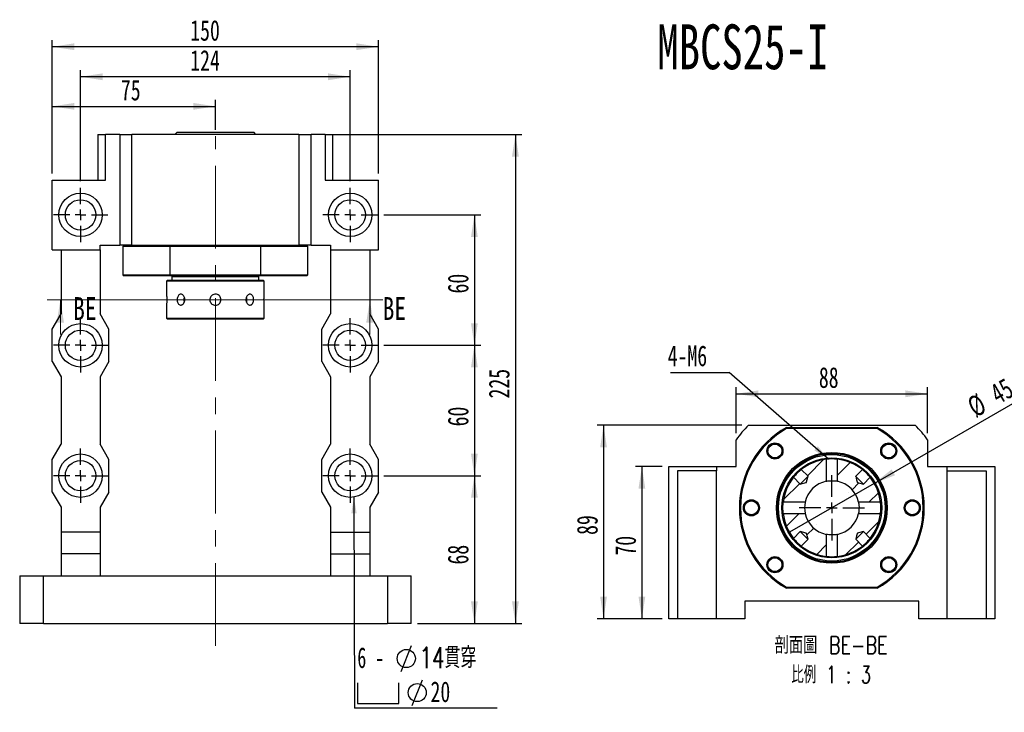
# Paper-space layout 'MBCS25-I' of a CAD drawing. Header units: millimetres. Extents: x 26 to 287, y 8 to 200.
# Tile 2 of 4: x 27 to 178, y 94 to 200. Entities that reach past the tile are written whole.
import ezdxf

# ---------------------------------------------------------------- set-up
doc = ezdxf.new("R2010")
doc.units = ezdxf.units.MM
doc.linetypes.add('CENTERX2', pattern=[20.32, 12.7, -2.54, 2.54, -2.54])
doc.layers.add('圖層0', color=7, linetype='Continuous')
doc.styles.add('SLDTEXTSTYLE0', font='TXT', dxfattribs={"width": 0.7})
doc.styles.add('SLDTEXTSTYLE2', font='TXT', dxfattribs={"width": 0.75})
doc.styles.add('SLDTEXTSTYLE3', font='TXT', dxfattribs={"width": 0.633333})
doc.styles.add('SLDTEXTSTYLE4', font='TXT', dxfattribs={"width": 0.7, "bigfont": 'bigfont'})
doc.styles.add('SLDTEXTSTYLE5', font='TXT', dxfattribs={"width": 0.75, "bigfont": 'bigfont'})
doc.styles.add('SLDTEXTSTYLE6', font='TXT', dxfattribs={"width": 0.65625, "bigfont": 'bigfont'})
doc.dimstyles.new('SLDDIMSTYLE2', dxfattribs={"dimtxt": 0.18, "dimasz": 2.5, "dimexe": 0, "dimexo": 0.0625, "dimgap": 0, "dimtad": 0, "dimtih": 1, "dimtoh": 1, "dimdec": 0, "dimrnd": 1e-09, "dimzin": 0, "dimdsep": 46, "dimtxsty": 'Standard', "dimsah": 1, "dimcen": 0.09, "dimadec": 0, "dimazin": 0, "dimtfac": 2.5, "dimtdec": 0, "dimtofl": 0, "dimtmove": 0, "dimatfit": 3, "dimfxl": 1, "dimfrac": 2, "dimtolj": 1, "dimtzin": 0, "dimarcsym": 0})
doc.dimstyles.new('SLDDIMSTYLE3', dxfattribs={"dimtxt": 3.389974, "dimasz": 2.5, "dimexe": 0, "dimexo": 0.0625, "dimgap": 0.847493, "dimtad": 1, "dimlfac": 3, "dimrnd": 1e-09, "dimzin": 12, "dimdsep": 46, "dimtxsty": 'SLDTEXTSTYLE0', "dimsah": 1, "dimcen": 0.09, "dimadec": 0, "dimazin": 3, "dimtfac": 1, "dimtofl": 0, "dimtmove": 0, "dimatfit": 3, "dimfxl": 1, "dimfrac": 2, "dimtolj": 1, "dimtzin": 12, "dimarcsym": 0})
doc.dimstyles.new('SLDDIMSTYLE8', dxfattribs={"dimtxt": 3.389974, "dimasz": 2.5, "dimexe": 0, "dimexo": 0.0625, "dimgap": 0.847493, "dimtad": 1, "dimlfac": 3, "dimrnd": 1e-09, "dimzin": 12, "dimdsep": 46, "dimtxsty": 'SLDTEXTSTYLE0', "dimblk1": 'NONE', "dimsah": 1, "dimcen": 0, "dimadec": 0, "dimazin": 3, "dimtfac": 1, "dimtmove": 0, "dimatfit": 3, "dimldrblk": 'NONE', "dimfxl": 1, "dimfrac": 2, "dimtolj": 1, "dimtzin": 12, "dimarcsym": 0})

# ---------------------------------------------------------------- blocks, each defined once
blk = doc.blocks.new('_D_41')
at = {"layer": '圖層0', "color": 7}
for p, q in [((32.37, 176.52), (32.37, 187.84)), ((57.37, 183.26), (57.37, 187.84)), ((32.37, 186.84), (57.37, 186.84))]:
    blk.add_line(p, q, dxfattribs=at)
for points in [[(32.37, 186.84), (35.76, 186.32), (35.76, 187.36)], [(57.37, 186.84), (53.98, 187.36), (53.98, 186.32)]]:
    blk.add_solid(points, dxfattribs=at)
at = {"layer": '圖層0', "color": 7, "insert": (42.89, 190.93), "char_height": 3.175, "attachment_point": 1, "style": 'SLDTEXTSTYLE0'}
blk.add_mtext('75', dxfattribs=at)
blk = doc.blocks.new('_D_42')
at = {"layer": '圖層0', "color": 7}
for p, q in [((36.71, 175.36), (36.71, 192.38)), ((78.04, 175.36), (78.04, 192.38)), ((78.04, 191.38), (36.71, 191.38))]:
    blk.add_line(p, q, dxfattribs=at)
for points in [[(36.71, 191.38), (40.1, 190.85), (40.1, 191.9)], [(78.04, 191.38), (74.65, 191.9), (74.65, 190.85)]]:
    blk.add_solid(points, dxfattribs=at)
at = {"layer": '圖層0', "color": 7, "insert": (53.52, 195.47), "char_height": 3.175, "attachment_point": 1, "style": 'SLDTEXTSTYLE0'}
blk.add_mtext('124', dxfattribs=at)
blk = doc.blocks.new('_D_43')
at = {"layer": '圖層0', "color": 7}
for p, q in [((32.37, 176.52), (32.37, 196.98)), ((82.37, 176.52), (82.37, 196.98)), ((82.37, 195.98), (32.37, 195.98))]:
    blk.add_line(p, q, dxfattribs=at)
for points in [[(32.37, 195.98), (35.76, 195.46), (35.76, 196.51)], [(82.37, 195.98), (78.98, 196.51), (78.98, 195.46)]]:
    blk.add_solid(points, dxfattribs=at)
at = {"layer": '圖層0', "color": 7, "insert": (53.52, 200.08), "char_height": 3.175, "attachment_point": 1, "style": 'SLDTEXTSTYLE0'}
blk.add_mtext('150', dxfattribs=at)
blk = doc.blocks.new('_D_44')
at = {"layer": '圖層0', "color": 7}
for p, q in [((83.21, 170.19), (98.08, 170.19)), ((97.08, 170.19), (97.08, 150.19)), ((83.21, 150.19), (98.08, 150.19))]:
    blk.add_line(p, q, dxfattribs=at)
for points in [[(97.08, 170.19), (96.56, 166.8), (97.6, 166.8)], [(97.08, 150.19), (97.6, 153.58), (96.56, 153.58)]]:
    blk.add_solid(points, dxfattribs=at)
at = {"layer": '圖層0', "color": 7, "insert": (92.99, 158.14), "char_height": 3.175, "attachment_point": 1, "rotation": 90, "style": 'SLDTEXTSTYLE0'}
blk.add_mtext('60', dxfattribs=at)
blk = doc.blocks.new('_D_45')
at = {"layer": '圖層0', "color": 7}
for p, q in [((83.21, 150.19), (98.08, 150.19)), ((97.08, 150.19), (97.08, 130.19)), ((83.21, 130.19), (98.08, 130.19))]:
    blk.add_line(p, q, dxfattribs=at)
for points in [[(97.08, 150.19), (96.56, 146.8), (97.6, 146.8)], [(97.08, 130.19), (97.6, 133.58), (96.56, 133.58)]]:
    blk.add_solid(points, dxfattribs=at)
at = {"layer": '圖層0', "color": 7, "insert": (92.99, 137.76), "char_height": 3.175, "attachment_point": 1, "rotation": 90, "style": 'SLDTEXTSTYLE0'}
blk.add_mtext('60', dxfattribs=at)
blk = doc.blocks.new('_D_46')
at = {"layer": '圖層0', "color": 7}
for p, q in [((83.21, 130.19), (98.08, 130.19)), ((97.08, 130.19), (97.08, 107.52)), ((88.37, 107.52), (98.08, 107.52))]:
    blk.add_line(p, q, dxfattribs=at)
for points in [[(97.08, 130.19), (96.56, 126.8), (97.6, 126.8)], [(97.08, 107.52), (97.6, 110.91), (96.56, 110.91)]]:
    blk.add_solid(points, dxfattribs=at)
at = {"layer": '圖層0', "color": 7, "insert": (92.99, 116.57), "char_height": 3.175, "attachment_point": 1, "rotation": 90, "style": 'SLDTEXTSTYLE0'}
blk.add_mtext('68', dxfattribs=at)
blk = doc.blocks.new('_D_47')
at = {"layer": '圖層0', "color": 7}
for p, q in [((75.22, 182.52), (104.37, 182.52)), ((103.37, 182.52), (103.37, 107.52)), ((88.37, 107.52), (104.37, 107.52))]:
    blk.add_line(p, q, dxfattribs=at)
for points in [[(103.37, 182.52), (102.85, 179.13), (103.9, 179.13)], [(103.37, 107.52), (103.9, 110.91), (102.85, 110.91)]]:
    blk.add_solid(points, dxfattribs=at)
at = {"layer": '圖層0', "color": 7, "insert": (99.28, 142.04), "char_height": 3.175, "attachment_point": 1, "rotation": 90, "style": 'SLDTEXTSTYLE0'}
blk.add_mtext('225', dxfattribs=at)
blk = doc.blocks.new('SW_SYMBOL_HOLE_DIAM')
at = {"layer": '圖層0', "color": 0}
blk.add_line((300, 0), (700, 1000), dxfattribs=at)
blk.add_circle((500, 500), 350, dxfattribs=at)
blk = doc.blocks.new('SW_SYMBOL_HOLE_SPOT')
at = {"layer": '圖層0', "color": 0}
for p, q in [((0, 875), (0, 75)), ((1600, 75), (1600, 875)), ((0, 75), (1600, 75))]:
    blk.add_line(p, q, dxfattribs=at)
blk = doc.blocks.new('SW_NOTE_11')
at = {"layer": '圖層0', "color": 0}
blk.add_line((21.85, 0), (0, 0), dxfattribs=at)
at = {"layer": '圖層0', "color": 0, "xscale": 0.003964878, "yscale": 0.003964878, "zscale": 0.003964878}
for name, p in [('SW_SYMBOL_HOLE_DIAM', (5.94, 5.65)), ('SW_SYMBOL_HOLE_SPOT', (0.42, 0.42)), ('SW_SYMBOL_HOLE_DIAM', (7.62, 0.42))]:
    blk.add_blockref(name, p, dxfattribs=at)
at = {"layer": '圖層0', "color": 0, "char_height": 3.175, "attachment_point": 1}
for s, insert, style in [('6 -', (0.42, 9.35), 'SLDTEXTSTYLE3'), ('14\\M+18AD1\\M+190FA', (9.96, 9.35), 'SLDTEXTSTYLE4'), ('20', (11.64, 4.12), 'SLDTEXTSTYLE0')]:
    blk.add_mtext(s, dxfattribs=dict(at, insert=insert, style=style))
blk = doc.blocks.new('SW_CENTERMARKSYMBOL_17')
at = {"layer": '圖層0', "color": 0}
for p, q in [((0, 1.67), (0, 4.17)), ((-1.67, 0), (-4.17, 0)), ((0, 0), (-0.83, 0)), ((0, 0), (0, 0.83)), ((0, 0), (0, -0.83)), ((0, 0), (0.83, 0)), ((1.67, 0), (4.17, 0)), ((0, -1.67), (0, -4.17))]:
    blk.add_line(p, q, dxfattribs=at)
blk = doc.blocks.new('SW_CENTERMARKSYMBOL_18')
at = {"layer": '圖層0', "color": 0}
for p, q in [((0, 1.67), (0, 4.17)), ((-1.67, 0), (-4.17, 0)), ((0, 0), (-0.83, 0)), ((0, 0), (0, 0.83)), ((0, 0), (0, -0.83)), ((0, 0), (0.83, 0)), ((1.67, 0), (4.17, 0)), ((0, -1.67), (0, -4.17))]:
    blk.add_line(p, q, dxfattribs=at)
blk = doc.blocks.new('SW_CENTERMARKSYMBOL_19')
at = {"layer": '圖層0', "color": 0}
for p, q in [((0, 1.67), (0, 4.17)), ((-1.67, 0), (-4.17, 0)), ((0, 0), (-0.83, 0)), ((0, 0), (0, 0.83)), ((0, 0), (0, -0.83)), ((0, 0), (0.83, 0)), ((1.67, 0), (4.17, 0)), ((0, -1.67), (0, -4.17))]:
    blk.add_line(p, q, dxfattribs=at)
blk = doc.blocks.new('SW_CENTERMARKSYMBOL_20')
at = {"layer": '圖層0', "color": 0}
for p, q in [((0, 1.67), (0, 4.17)), ((-1.67, 0), (-4.17, 0)), ((0, 0), (-0.83, 0)), ((0, 0), (0, 0.83)), ((0, 0), (0, -0.83)), ((0, 0), (0.83, 0)), ((1.67, 0), (4.17, 0)), ((0, -1.67), (0, -4.17))]:
    blk.add_line(p, q, dxfattribs=at)
blk = doc.blocks.new('SW_CENTERMARKSYMBOL_21')
at = {"layer": '圖層0', "color": 0}
for p, q in [((0, 1.67), (0, 4.17)), ((-1.67, 0), (-4.17, 0)), ((0, 0), (-0.83, 0)), ((0, 0), (0, 0.83)), ((0, 0), (0, -0.83)), ((0, 0), (0.83, 0)), ((1.67, 0), (4.17, 0)), ((0, -1.67), (0, -4.17))]:
    blk.add_line(p, q, dxfattribs=at)
blk = doc.blocks.new('SW_CENTERMARKSYMBOL_22')
at = {"layer": '圖層0', "color": 0}
for p, q in [((0, 1.67), (0, 4.17)), ((-1.67, 0), (-4.17, 0)), ((0, 0), (-0.83, 0)), ((0, 0), (0, 0.83)), ((0, 0), (0, -0.83)), ((0, 0), (0.83, 0)), ((1.67, 0), (4.17, 0)), ((0, -1.67), (0, -4.17))]:
    blk.add_line(p, q, dxfattribs=at)
blk = doc.blocks.new('_D_48')
at = {"layer": '圖層0', "color": 7}
for p, q in [((125.88, 131.6), (121.76, 131.6)), ((122.76, 131.6), (122.76, 108.26)), ((125.88, 108.26), (121.76, 108.26))]:
    blk.add_line(p, q, dxfattribs=at)
for points in [[(122.76, 131.6), (122.24, 128.21), (123.28, 128.21)], [(122.76, 108.26), (123.28, 111.65), (122.24, 111.65)]]:
    blk.add_solid(points, dxfattribs=at)
at = {"layer": '圖層0', "color": 7, "insert": (118.67, 117.94), "char_height": 3.175, "attachment_point": 1, "rotation": 90, "style": 'SLDTEXTSTYLE0'}
blk.add_mtext('70', dxfattribs=at)
blk = doc.blocks.new('_D_49')
at = {"layer": '圖層0', "color": 7}
for p, q in [((137.21, 136.7), (137.21, 143.75)), ((166.55, 136.7), (166.55, 143.75)), ((137.21, 142.75), (166.55, 142.75))]:
    blk.add_line(p, q, dxfattribs=at)
for points in [[(137.21, 142.75), (140.6, 142.23), (140.6, 143.27)], [(166.55, 142.75), (163.16, 143.27), (163.16, 142.23)]]:
    blk.add_solid(points, dxfattribs=at)
at = {"layer": '圖層0', "color": 7, "insert": (149.89, 146.84), "char_height": 3.175, "attachment_point": 1, "style": 'SLDTEXTSTYLE0'}
blk.add_mtext('88', dxfattribs=at)
blk = doc.blocks.new('_D_50')
at = {"layer": '圖層0', "color": 7}
for p, q in [((138.09, 137.93), (115.88, 137.93)), ((116.88, 137.93), (116.88, 108.26)), ((125.88, 108.26), (115.88, 108.26))]:
    blk.add_line(p, q, dxfattribs=at)
for points in [[(116.88, 137.93), (116.36, 134.54), (117.4, 134.54)], [(116.88, 108.26), (117.4, 111.65), (116.36, 111.65)]]:
    blk.add_solid(points, dxfattribs=at)
at = {"layer": '圖層0', "color": 7, "insert": (112.79, 121.11), "char_height": 3.175, "attachment_point": 1, "rotation": 90, "style": 'SLDTEXTSTYLE0'}
blk.add_mtext('89', dxfattribs=at)
blk = doc.blocks.new('_D_51')
at = {"layer": '圖層0', "color": 7}
for q in [(181.3, 142.25), (145.38, 121.51)]:
    blk.add_line((158.37, 129.01), q, dxfattribs=at)
blk.add_solid([(158.37, 129.01), (161.57, 130.26), (161.05, 131.16)], dxfattribs=at)
at = {"layer": '圖層0', "color": 7, "char_height": 3.175, "attachment_point": 1, "rotation": 30, "style": 'SLDTEXTSTYLE0'}
for s, insert in [('45', (175.82, 143.8)), ('%%c', (172.33, 141.79))]:
    blk.add_mtext(s, dxfattribs=dict(at, insert=insert))
blk = doc.blocks.new('_NONE')
blk = doc.blocks.new('SW_NOTE_12')
at = {"layer": '圖層0', "color": 0, "char_height": 2.6458, "attachment_point": 2}
for s, insert, style in [('\\M+19655\\M+196CA\\M+19AA4 BE-BE', (10.17, 3.41), 'SLDTEXTSTYLE5'), ('\\M+194E4\\M+197E1 1 : 3', (10.16, -1.12), 'SLDTEXTSTYLE6')]:
    blk.add_mtext(s, dxfattribs=dict(at, insert=insert, style=style))
blk = doc.blocks.new('SW_NOTE_13')
at = {"layer": '圖層0', "color": 0}
blk.add_line((-8.96, 0), (0, 0), dxfattribs=at)
at = {"layer": '圖層0', "color": 0, "insert": (-9.41, 4.14), "char_height": 3.175, "attachment_point": 1, "style": 'SLDTEXTSTYLE0'}
blk.add_mtext('4-M6', dxfattribs=at)
blk = doc.blocks.new('SW_CENTERMARKSYMBOL_23')
at = {"layer": '圖層0', "color": 0}
for p, q in [((0, 1.67), (0, 5)), ((-1.67, 0), (-5, 0)), ((0, 0), (-0.83, 0)), ((0, 0), (0, 0.83)), ((0, 0), (0, -0.83)), ((0, 0), (0.83, 0)), ((1.67, 0), (5, 0)), ((0, -1.67), (0, -5))]:
    blk.add_line(p, q, dxfattribs=at)

psp = doc.layouts.new('MBCS25-I')

# ---------------------------------------------------------------- hatches: boundary and pattern name
at = {"linetype": 'Continuous', "lineweight": 18}
h = psp.add_hatch(dxfattribs=at)
h.set_pattern_fill('ANSI31', style=0)
edge = h.paths.add_edge_path(flags=0)
edge.add_spline(control_points=[(148.2252, 130.0942), (148.185, 129.9332), (148.1448, 129.7722), (148.1043, 129.6113), (148.0757, 129.4977), (148.0483, 129.3837), (148.0163, 129.271), (148.0082, 129.2424), (148.001, 129.213), (147.9866, 129.187), (147.9829, 129.1805), (147.9786, 129.1743), (147.9733, 129.169), (147.9671, 129.1629), (147.9597, 129.158), (147.952, 129.154), (147.9346, 129.145), (147.9157, 129.1392), (147.8969, 129.1335), (147.8476, 129.1185), (147.7975, 129.1059), (147.7476, 129.093), (147.6091, 129.0573), (147.4702, 129.0227), (147.3315, 128.988), (147.237, 128.9643), (147.1426, 128.9407), (147.0481, 128.9171)], knot_values=[0.00272291, 0.00272291, 0.00272291, 0.00272291, 0.00421631, 0.00421631, 0.00421631, 0.0052707, 0.0052707, 0.0052707, 0.00553843, 0.00553843, 0.00553843, 0.00560529, 0.00560529, 0.00560529, 0.00568333, 0.00568333, 0.00568333, 0.00585911, 0.00585911, 0.00585911, 0.00632124, 0.00632124, 0.00632124, 0.007603, 0.007603, 0.007603, 0.00847523, 0.00847523, 0.00847523, 0.00847523], weights=[1, 1, 1, 1, 1, 1, 1, 1, 1, 1, 1, 1, 1, 1, 1, 1, 1, 1, 1, 1, 1, 1, 1, 1, 1, 1, 1, 1], degree=3, periodic=0)
edge.add_line((147.0481, 128.9171), (146.0202, 129.945))
edge.add_arc((151.8793, 125.263), 7.5, 141.371577, 173.500139)
edge.add_line((144.4275, 126.112), (147.8001, 126.112))
edge.add_arc((151.8793, 125.263), 4.1667, 101.757006, 168.242994, ccw=False)
edge.add_line((151.0303, 129.3422), (151.0303, 132.7148))
edge.add_arc((151.8793, 125.263), 7.5, 96.499861, 128.628423)
edge.add_line((147.1973, 131.1221), (148.2252, 130.0942))
h = psp.add_hatch(dxfattribs=at)
h.set_pattern_fill('ANSI31', style=0)
edge = h.paths.add_edge_path(flags=0)
edge.add_spline(control_points=[(156.7105, 128.9171), (156.653, 128.9315), (156.5955, 128.9458), (156.538, 128.9602), (156.4139, 128.9913), (156.2897, 129.0223), (156.1657, 129.0537), (156.1014, 129.0699), (156.0371, 129.0861), (155.973, 129.1029), (155.9396, 129.1116), (155.9061, 129.1204), (155.873, 129.1301), (155.8553, 129.1353), (155.8376, 129.1407), (155.8205, 129.1477), (155.8107, 129.1517), (155.801, 129.1563), (155.7926, 129.1627), (155.7857, 129.168), (155.7797, 129.1747), (155.775, 129.1821), (155.7601, 129.2056), (155.7532, 129.2335), (155.7454, 129.2603), (155.7149, 129.3652), (155.6896, 129.4716), (155.6629, 129.5776), (155.6195, 129.7497), (155.5765, 129.9219), (155.5334, 130.0942)], knot_values=[0.00166698, 0.00166698, 0.00166698, 0.00166698, 0.00220041, 0.00220041, 0.00220041, 0.0033521, 0.0033521, 0.0033521, 0.00394867, 0.00394867, 0.00394867, 0.00425964, 0.00425964, 0.00425964, 0.00442566, 0.00442566, 0.00442566, 0.00452115, 0.00452115, 0.00452115, 0.00460034, 0.00460034, 0.00460034, 0.00485496, 0.00485496, 0.00485496, 0.0058503, 0.0058503, 0.0058503, 0.00746707, 0.00746707, 0.00746707, 0.00746707], weights=[1, 1, 1, 1, 1, 1, 1, 1, 1, 1, 1, 1, 1, 1, 1, 1, 1, 1, 1, 1, 1, 1, 1, 1, 1, 1, 1, 1, 1, 1, 1], degree=3, periodic=0)
edge.add_line((155.5334, 130.0942), (156.5613, 131.1221))
edge.add_arc((151.8793, 125.263), 7.5, 51.371577, 83.500139)
edge.add_line((152.7283, 132.7148), (152.7283, 129.3422))
edge.add_arc((151.8793, 125.263), 4.1667, 11.757006, 78.242994, ccw=False)
edge.add_line((155.9586, 126.112), (159.3311, 126.112))
edge.add_arc((151.8793, 125.263), 7.5, 6.499861, 38.628423)
edge.add_line((157.7384, 129.945), (156.7105, 128.9171))
h = psp.add_hatch(dxfattribs=at)
h.set_pattern_fill('ANSI31', style=0)
edge = h.paths.add_edge_path(flags=0)
edge.add_line((148.2252, 120.4318), (147.1973, 119.4039))
edge.add_arc((151.8793, 125.263), 7.5, 231.371577, 263.500139)
edge.add_line((151.0303, 117.8112), (151.0303, 121.1837))
edge.add_arc((151.8793, 125.263), 4.1667, 191.757006, 258.242994, ccw=False)
edge.add_line((147.8001, 124.414), (144.4275, 124.414))
edge.add_arc((151.8793, 125.263), 7.5, 186.499861, 218.628423)
edge.add_line((146.0202, 120.581), (147.0481, 121.6089))
edge.add_spline(control_points=[(147.0481, 121.6089), (147.2204, 121.5658), (147.3926, 121.5228), (147.5647, 121.4794), (147.6707, 121.4527), (147.7771, 121.4274), (147.882, 121.3969), (147.9088, 121.3891), (147.9367, 121.3822), (147.9602, 121.3673), (147.9676, 121.3626), (147.9743, 121.3566), (147.9796, 121.3497), (147.986, 121.3413), (147.9906, 121.3316), (147.9946, 121.3218), (148.0016, 121.3047), (148.007, 121.287), (148.0122, 121.2693), (148.0219, 121.2362), (148.0307, 121.2027), (148.0394, 121.1693), (148.0562, 121.1052), (148.0724, 121.0409), (148.0886, 120.9766), (148.12, 120.8526), (148.151, 120.7284), (148.1821, 120.6043), (148.1965, 120.5468), (148.2108, 120.4893), (148.2252, 120.4318)], knot_values=[0.00233492, 0.00233492, 0.00233492, 0.00233492, 0.00393256, 0.00393256, 0.00393256, 0.00491612, 0.00491612, 0.00491612, 0.00516773, 0.00516773, 0.00516773, 0.00524599, 0.00524599, 0.00524599, 0.00534035, 0.00534035, 0.00534035, 0.0055044, 0.0055044, 0.0055044, 0.00581169, 0.00581169, 0.00581169, 0.00640121, 0.00640121, 0.00640121, 0.00753928, 0.00753928, 0.00753928, 0.00806639, 0.00806639, 0.00806639, 0.00806639], weights=[1, 1, 1, 1, 1, 1, 1, 1, 1, 1, 1, 1, 1, 1, 1, 1, 1, 1, 1, 1, 1, 1, 1, 1, 1, 1, 1, 1, 1, 1, 1], degree=3, periodic=0)
h = psp.add_hatch(dxfattribs=at)
h.set_pattern_fill('ANSI31', style=0)
edge = h.paths.add_edge_path(flags=0)
edge.add_line((156.5613, 119.4039), (155.5334, 120.4318))
edge.add_spline(control_points=[(155.5334, 120.4318), (155.5765, 120.604), (155.6195, 120.7762), (155.6629, 120.9484), (155.6896, 121.0543), (155.7149, 121.1607), (155.7454, 121.2657), (155.7532, 121.2924), (155.7601, 121.3203), (155.775, 121.3439), (155.7797, 121.3513), (155.7857, 121.358), (155.7926, 121.3633), (155.801, 121.3696), (155.8107, 121.3743), (155.8205, 121.3783), (155.8376, 121.3853), (155.8553, 121.3906), (155.873, 121.3958), (155.9061, 121.4056), (155.9396, 121.4143), (155.973, 121.4231), (156.0371, 121.4398), (156.1014, 121.4561), (156.1657, 121.4723), (156.2897, 121.5036), (156.4139, 121.5347), (156.538, 121.5657), (156.5955, 121.5801), (156.653, 121.5945), (156.7105, 121.6089)], knot_values=[0.00233492, 0.00233492, 0.00233492, 0.00233492, 0.00393256, 0.00393256, 0.00393256, 0.00491612, 0.00491612, 0.00491612, 0.00516773, 0.00516773, 0.00516773, 0.00524599, 0.00524599, 0.00524599, 0.00534035, 0.00534035, 0.00534035, 0.0055044, 0.0055044, 0.0055044, 0.00581169, 0.00581169, 0.00581169, 0.00640121, 0.00640121, 0.00640121, 0.00753928, 0.00753928, 0.00753928, 0.00806639, 0.00806639, 0.00806639, 0.00806639], weights=[1, 1, 1, 1, 1, 1, 1, 1, 1, 1, 1, 1, 1, 1, 1, 1, 1, 1, 1, 1, 1, 1, 1, 1, 1, 1, 1, 1, 1, 1, 1], degree=3, periodic=0)
edge.add_line((156.7105, 121.6089), (157.7384, 120.581))
edge.add_arc((151.8793, 125.263), 7.5, 321.371577, 353.500139)
edge.add_line((159.3311, 124.414), (155.9586, 124.414))
edge.add_arc((151.8793, 125.263), 4.1667, 281.757006, 348.242994, ccw=False)
edge.add_line((152.7283, 121.1837), (152.7283, 117.8112))
edge.add_arc((151.8793, 125.263), 7.5, 276.499861, 308.628423)

# ---------------------------------------------------------------- linework, layer by layer
at = {"color": 7, "linetype": 'Continuous', "lineweight": 25}
for p, q in [((51.4909, 182.8573), (51.1576, 182.524)), ((51.4909, 182.8573), (60.4268, 182.8573)), ((60.4268, 182.8573), (63.2576, 182.8573)), ((63.5909, 182.524), (63.2576, 182.8573)), ((39.3743, 182.524), (39.3743, 175.524)), ((39.3743, 182.524), (40.5253, 182.524)), ((40.5253, 175.524), (40.5253, 182.524)), ((42.7076, 182.524), (40.5253, 182.524)), ((42.7076, 182.524), (42.7076, 165.524)), ((42.7076, 182.524), (44.5854, 182.524)), ((70.1631, 182.524), (44.5854, 182.524)), ((44.5854, 165.524), (44.5854, 182.524)), ((70.1631, 182.524), (70.1631, 165.524)), ((70.1631, 182.524), (72.0409, 182.524)), ((72.0409, 165.524), (72.0409, 182.524)), ((74.2233, 182.524), (72.0409, 182.524)), ((74.2233, 182.524), (74.2233, 175.524)), ((74.2233, 182.524), (75.3743, 182.524)), ((75.3743, 175.524), (75.3743, 182.524)), ((32.3743, 164.8573), (32.3743, 175.524)), ((32.3743, 175.524), (40.5253, 175.524)), ((74.2233, 175.524), (82.3743, 175.524)), ((82.3743, 164.8573), (82.3743, 175.524)), ((32.3743, 164.8573), (39.7076, 164.8573)), ((33.7076, 164.8573), (33.7076, 155.024)), ((39.7076, 164.8573), (39.7076, 165.524)), ((39.7076, 165.524), (42.7076, 165.524)), ((39.7076, 164.8573), (39.7076, 155.024)), ((44.5854, 165.524), (42.7076, 165.524)), ((43.3743, 165.524), (43.2076, 165.3573)), ((43.2076, 165.3573), (43.2076, 161.024)), ((50.4041, 165.3573), (43.2076, 165.3573)), ((44.5854, 165.524), (70.1631, 165.524)), ((50.4481, 165.524), (50.4041, 165.3573)), ((64.3444, 165.3573), (50.4041, 165.3573)), ((50.4041, 165.3573), (50.4041, 161.024)), ((64.3444, 165.3573), (64.3005, 165.524)), ((64.3444, 161.024), (64.3444, 165.3573)), ((71.5409, 165.3573), (64.3444, 165.3573)), ((72.0409, 165.524), (70.1631, 165.524)), ((71.5409, 165.3573), (71.3743, 165.524)), ((71.5409, 161.024), (71.5409, 165.3573)), ((72.0409, 165.524), (75.0409, 165.524)), ((75.0409, 165.524), (75.0409, 164.8573)), ((75.0409, 164.8573), (82.3743, 164.8573)), ((75.0409, 164.8573), (75.0409, 155.024)), ((81.0409, 164.8573), (81.0409, 155.024)), ((43.2076, 161.024), (43.3743, 160.8573)), ((43.2076, 161.024), (50.4041, 161.024)), ((50.4481, 160.8573), (43.3743, 160.8573)), ((50.0409, 160.1907), (49.8743, 160.024)), ((49.8743, 160.024), (49.8743, 158.0407)), ((57.3743, 160.024), (49.8743, 160.024)), ((50.0409, 160.1907), (57.3743, 160.1907)), ((50.4041, 161.024), (64.3444, 161.024)), ((50.4041, 161.024), (50.4481, 160.8573)), ((64.3005, 160.8573), (50.4481, 160.8573)), ((50.8743, 160.8573), (50.7076, 160.6907)), ((50.7076, 160.6907), (50.7076, 160.1907)), ((57.3743, 160.6907), (50.7076, 160.6907)), ((64.0409, 160.6907), (57.3743, 160.6907)), ((57.3743, 160.1907), (64.7076, 160.1907)), ((64.8743, 160.024), (57.3743, 160.024)), ((64.0409, 160.6907), (63.8743, 160.8573)), ((64.0409, 160.1907), (64.0409, 160.6907)), ((64.3005, 160.8573), (64.3444, 161.024)), ((71.3743, 160.8573), (64.3005, 160.8573)), ((64.3444, 161.024), (71.5409, 161.024)), ((64.8743, 160.024), (64.7076, 160.1907)), ((64.8743, 158.03), (64.8743, 160.024)), ((71.3743, 160.8573), (71.5409, 161.024)), ((49.8743, 156.3513), (49.8743, 154.3573)), ((64.8743, 154.3573), (64.8743, 156.3407)), ((32.3743, 152.6907), (33.7076, 155.024)), ((41.0409, 152.6907), (39.7076, 155.024)), ((49.8743, 154.3573), (50.0409, 154.1907)), ((49.8743, 154.3573), (64.8743, 154.3573)), ((64.7076, 154.1907), (50.0409, 154.1907)), ((64.7076, 154.1907), (64.8743, 154.3573)), ((73.7076, 152.6907), (75.0409, 155.024)), ((82.3743, 152.6907), (81.0409, 155.024)), ((32.3743, 147.6907), (32.3743, 152.6907)), ((41.0409, 147.6907), (41.0409, 152.6907)), ((73.7076, 147.6907), (73.7076, 152.6907)), ((82.3743, 147.6907), (82.3743, 152.6907)), ((32.3743, 147.6907), (33.7076, 145.3573)), ((41.0409, 147.6907), (39.7076, 145.3573)), ((73.7076, 147.6907), (75.0409, 145.3573)), ((82.3743, 147.6907), (81.0409, 145.3573)), ((33.7076, 145.3573), (33.7076, 135.024)), ((39.7076, 145.3573), (39.7076, 135.024)), ((75.0409, 145.3573), (75.0409, 135.024)), ((81.0409, 145.3573), (81.0409, 135.024)), ((139.0904, 137.9296), (164.6682, 137.9296)), ((144.9091, 137.5963), (144.9531, 137.4296)), ((144.9091, 137.5963), (158.8495, 137.5963)), ((158.8055, 137.4296), (144.9531, 137.4296)), ((158.8055, 137.4296), (158.8495, 137.5963)), ((32.3743, 132.6907), (33.7076, 135.024)), ((41.0409, 132.6907), (39.7076, 135.024)), ((73.7076, 132.6907), (75.0409, 135.024)), ((82.3743, 132.6907), (81.0409, 135.024)), ((137.2127, 131.5963), (137.2127, 135.698)), ((166.546, 135.698), (166.546, 131.5963)), ((32.3743, 127.6907), (32.3743, 132.6907)), ((41.0409, 127.6907), (41.0409, 132.6907)), ((73.7076, 127.6907), (73.7076, 132.6907)), ((82.3743, 127.6907), (82.3743, 132.6907)), ((126.8793, 108.263), (126.8793, 131.5963)), ((126.8793, 131.5963), (134.2127, 131.5963)), ((134.2127, 131.5963), (134.2127, 130.9296)), ((134.2127, 131.5963), (137.2127, 131.5963)), ((151.0303, 132.7148), (151.0303, 129.3422)), ((152.7283, 129.3422), (152.7283, 132.7148)), ((166.546, 131.5963), (169.546, 131.5963)), ((169.546, 131.5963), (176.8793, 131.5963)), ((169.546, 130.9296), (169.546, 131.5963)), ((176.8793, 131.5963), (176.8793, 108.263)), ((128.2127, 130.9296), (128.2127, 108.263)), ((134.2127, 130.9296), (128.2127, 130.9296)), ((134.2127, 108.263), (134.2127, 130.9296)), ((146.0202, 129.945), (147.0481, 128.9171)), ((148.2252, 130.0942), (147.1973, 131.1221)), ((156.5613, 131.1221), (155.5334, 130.0942)), ((156.7105, 128.9171), (157.7384, 129.945)), ((169.546, 108.263), (169.546, 130.9296)), ((169.546, 130.9296), (175.546, 130.9296)), ((175.546, 130.9296), (175.546, 108.263)), ((32.3743, 127.6907), (33.7076, 125.3573)), ((41.0409, 127.6907), (39.7076, 125.3573)), ((73.7076, 127.6907), (75.0409, 125.3573)), ((82.3743, 127.6907), (81.0409, 125.3573)), ((33.7076, 125.3573), (33.7076, 121.524)), ((39.7076, 125.3573), (39.7076, 121.524)), ((75.0409, 125.3573), (75.0409, 121.524)), ((81.0409, 125.3573), (81.0409, 121.524)), ((147.8001, 126.112), (144.4275, 126.112)), ((159.3311, 126.112), (155.9586, 126.112)), ((144.4275, 124.414), (147.8001, 124.414)), ((155.9586, 124.414), (159.3311, 124.414)), ((39.7076, 121.524), (33.7076, 121.524)), ((33.7076, 121.524), (33.7076, 118.1907)), ((39.7076, 121.524), (39.7076, 118.1907)), ((75.0409, 121.524), (81.0409, 121.524)), ((75.0409, 121.524), (75.0409, 118.1907)), ((81.0409, 121.524), (81.0409, 118.1907)), ((147.0481, 121.6089), (146.0202, 120.581)), ((151.0303, 121.1837), (151.0303, 117.8112)), ((152.7283, 117.8112), (152.7283, 121.1837)), ((157.7384, 120.581), (156.7105, 121.6089)), ((147.1973, 119.4039), (148.2252, 120.4318)), ((155.5334, 120.4318), (156.5613, 119.4039)), ((39.7076, 118.1907), (33.7076, 118.1907)), ((33.7076, 118.1907), (33.7076, 114.8573)), ((39.7076, 118.1907), (39.7076, 114.8573)), ((75.0409, 118.1907), (81.0409, 118.1907)), ((75.0409, 118.1907), (75.0409, 114.8573)), ((81.0409, 118.1907), (81.0409, 114.8573)), ((27.3743, 114.8573), (27.3743, 107.524)), ((27.3743, 114.8573), (31.0088, 114.8573)), ((31.0088, 107.524), (31.0088, 114.8573)), ((31.0088, 114.8573), (83.7397, 114.8573)), ((83.7397, 114.8573), (83.7397, 107.524)), ((83.7397, 114.8573), (87.3743, 114.8573)), ((87.3743, 107.524), (87.3743, 114.8573)), ((144.9091, 112.9296), (144.9531, 113.0963)), ((158.8495, 112.9296), (144.9091, 112.9296)), ((144.9531, 113.0963), (158.8055, 113.0963)), ((158.8055, 113.0963), (158.8495, 112.9296)), ((165.2127, 110.9296), (138.546, 110.9296)), ((138.546, 110.9296), (138.546, 108.263)), ((165.2127, 108.263), (165.2127, 110.9296)), ((31.0088, 107.524), (27.3743, 107.524)), ((31.0088, 107.524), (83.7397, 107.524)), ((87.3743, 107.524), (83.7397, 107.524)), ((128.2127, 108.263), (126.8793, 108.263)), ((134.2127, 108.263), (128.2127, 108.263)), ((138.546, 108.263), (134.2127, 108.263)), ((169.546, 108.263), (165.2127, 108.263)), ((175.546, 108.263), (169.546, 108.263)), ((176.8793, 108.263), (175.546, 108.263))]:
    psp.add_line(p, q, dxfattribs=at)
at = {"color": 7, "linetype": 'Continuous', "lineweight": 18}
for p, q in [((83.0568, 157.1496), (31.6078, 157.1496)), ((33.6078, 151.8296), (33.6078, 157.1496)), ((81.0568, 151.8296), (81.0568, 157.1496))]:
    psp.add_line(p, q, dxfattribs=at)
at = {"color": 7, "linetype": 'Continuous', "lineweight": 25, "flags": 128}
for points in [[(62.1393, 156.8052), (62.1773, 156.9331), (62.2062, 157.1907)], [(62.2062, 157.1907), (62.1773, 157.4482), (62.1401, 157.574)], [(148.2252, 130.0942), (148.2162, 130.0851), (148.1763, 130.0452), (148.1075, 129.9765), (148.0137, 129.8827), (147.8998, 129.7687), (147.7718, 129.6408), (147.6367, 129.5056), (147.5015, 129.3705), (147.3736, 129.2425), (147.2596, 129.1286), (147.1658, 129.0348), (147.0971, 128.966), (147.0572, 128.9261), (147.0481, 128.9171)], [(147.0481, 128.9171), (147.3315, 128.988), (147.7476, 129.093), (147.8969, 129.1335), (147.952, 129.154), (147.9733, 129.169), (147.9866, 129.187), (148.0163, 129.271), (148.1043, 129.6113), (148.2252, 130.0942)], [(156.7105, 128.9171), (156.7015, 128.9261), (156.6615, 128.966), (156.5928, 129.0348), (156.499, 129.1286), (156.3851, 129.2425), (156.2571, 129.3705), (156.122, 129.5056), (155.9868, 129.6408), (155.8588, 129.7687), (155.7449, 129.8827), (155.6511, 129.9765), (155.5824, 130.0452), (155.5424, 130.0851), (155.5334, 130.0942)], [(155.5334, 130.0942), (155.6629, 129.5776), (155.7454, 129.2603), (155.775, 129.1821), (155.7926, 129.1627), (155.8205, 129.1477), (155.873, 129.1301), (155.973, 129.1029), (156.1657, 129.0537), (156.538, 128.9602), (156.7105, 128.9171)], [(151.0315, 129.3425), (151.0341, 129.343), (151.109, 129.3578), (151.268, 129.3846), (151.4982, 129.4122), (151.7729, 129.4283), (152.0552, 129.4259), (152.3152, 129.4068), (152.53, 129.3785), (152.6749, 129.353), (152.7291, 129.3421), (152.7289, 129.3421)], [(138.6234, 125.8763), (138.7142, 126.0321), (138.7982, 126.1326)], [(144.4276, 124.413), (144.4276, 124.413), (144.4224, 124.4606), (144.4089, 124.5975), (144.393, 124.8098), (144.3817, 125.0739), (144.3793, 125.263), (144.3846, 125.5433), (144.398, 125.792), (144.4139, 125.9822), (144.4253, 126.0918), (144.4271, 126.1084)], [(155.9588, 126.1108), (155.9594, 126.1082), (155.9742, 126.0333), (156.0009, 125.8743), (156.0285, 125.6441), (156.0446, 125.3694), (156.0423, 125.0871), (156.0231, 124.8271), (155.9949, 124.6123), (155.9693, 124.4674), (155.9584, 124.4132), (155.9585, 124.4134)], [(147.0481, 121.6089), (147.0572, 121.5999), (147.0971, 121.5599), (147.1658, 121.4912), (147.2596, 121.3974), (147.3736, 121.2835), (147.5015, 121.1555), (147.6367, 121.0203), (147.7718, 120.8852), (147.8998, 120.7572), (148.0137, 120.6433), (148.1075, 120.5495), (148.1763, 120.4808), (148.2162, 120.4408), (148.2252, 120.4318)], [(148.2252, 120.4318), (148.1821, 120.6043), (148.0886, 120.9766), (148.0394, 121.1693), (148.0122, 121.2693), (147.9946, 121.3218), (147.9796, 121.3497), (147.9602, 121.3673), (147.882, 121.3969), (147.5647, 121.4794), (147.0481, 121.6089)], [(152.7271, 121.1835), (152.7245, 121.1829), (152.6496, 121.1681), (152.4907, 121.1414), (152.2604, 121.1138), (151.9857, 121.0977), (151.7035, 121.1), (151.4434, 121.1192), (151.2286, 121.1474), (151.0838, 121.173), (151.0295, 121.1839), (151.0298, 121.1838)], [(155.5334, 120.4318), (155.5424, 120.4408), (155.5824, 120.4808), (155.6511, 120.5495), (155.7449, 120.6433), (155.8588, 120.7572), (155.9868, 120.8852), (156.122, 121.0203), (156.2571, 121.1555), (156.3851, 121.2835), (156.499, 121.3974), (156.5928, 121.4912), (156.6615, 121.5599), (156.7015, 121.5999), (156.7105, 121.6089)], [(156.7105, 121.6089), (156.538, 121.5657), (156.1657, 121.4723), (155.973, 121.4231), (155.873, 121.3958), (155.8205, 121.3783), (155.7926, 121.3633), (155.775, 121.3439), (155.7454, 121.2657), (155.6629, 120.9484), (155.5334, 120.4318)], [(161.708, 116.5276), (161.7163, 116.3475), (161.7003, 116.2175)]]:
    psp.add_lwpolyline(points, dxfattribs=at)
at = {"color": 7, "linetype": 'Continuous', "lineweight": 25}
for centre, radius in [((36.7076, 170.1907), 3.3333), ((36.7076, 170.1907), 2.3333), ((78.0409, 170.1907), 3.3333), ((78.0409, 170.1907), 2.3333), ((36.7076, 150.1907), 3.3333), ((36.7076, 150.1907), 2.3333), ((78.0409, 150.1907), 3.3333), ((78.0409, 150.1907), 2.3333), ((143.1583, 133.984), 1.2333), ((143.1583, 133.984), 1.1333), ((143.1583, 133.984), 1.0667), ((160.6003, 133.984), 1.2333), ((160.6003, 133.984), 1.1333), ((160.6003, 133.984), 1.0667), ((36.7076, 130.1907), 3.3333), ((78.0409, 130.1907), 3.3333), ((151.8793, 125.263), 8.5), ((151.8793, 125.263), 8.3333), ((151.8793, 125.263), 8.1667), ((151.8793, 125.263), 7.6667), ((36.7076, 130.1907), 2.3333), ((78.0409, 130.1907), 2.3333), ((139.546, 125.263), 1.2333), ((139.546, 125.263), 1.1333), ((139.546, 125.263), 1.0667), ((164.2127, 125.263), 1.2333), ((164.2127, 125.263), 1.1333), ((164.2127, 125.263), 1.0667), ((143.1583, 116.542), 1.2333), ((160.6003, 116.542), 1.2333), ((143.1583, 116.542), 1.1333), ((143.1583, 116.542), 1.0667), ((160.6003, 116.542), 1.1333), ((160.6003, 116.542), 1.0667)]:
    psp.add_circle(centre, radius, dxfattribs=at)
for centre, radius, start, end in [((53.6785, 157.1907), 1.1366, 160.49048, 199.771959), ((151.8793, 125.263), 18, 135.275087, 144.569055), ((151.8793, 125.263), 14.1667, 119.472932, 240.527068), ((151.8793, 125.263), 14, 119.651845, 240.348155), ((151.8793, 125.263), 14, 299.651845, 60.348155), ((151.8793, 125.263), 14.1667, 299.472932, 60.527068), ((151.8793, 125.263), 18, 35.430945, 44.724913), ((151.8793, 125.263), 7.5, 96.499861, 128.628423), ((151.8793, 125.263), 7.4999, 83.493172, 96.489728), ((151.8793, 125.263), 7.5, 51.371577, 83.500139), ((151.8793, 125.263), 7.5, 141.371577, 173.500139), ((151.8793, 125.2631), 7.4999, 128.620689, 141.344244), ((151.8794, 125.263), 7.4999, 38.620689, 51.344244), ((151.8793, 125.263), 7.5, 6.499861, 38.628423), ((151.8793, 125.263), 4.1667, 101.757006, 168.242994), ((151.8793, 125.263), 4.1667, 11.757006, 78.242994), ((139.546, 125.263), 1.1078, 56.384922, 146.384947), ((139.583, 125.2386), 1.1085, 359.977718, 58.674627), ((151.8782, 125.263), 4.1655, 168.291785, 191.73495), ((151.8794, 125.263), 7.4999, 353.493172, 6.489728), ((151.8793, 125.263), 7.5, 186.499861, 218.628423), ((151.8793, 125.263), 4.1667, 191.757006, 258.242994), ((151.8793, 125.263), 4.1667, 281.757006, 348.242994), ((151.8793, 125.263), 7.5, 321.371577, 353.500139), ((151.8792, 125.2629), 7.4999, 218.620689, 231.344244), ((151.8793, 125.263), 7.5, 231.371577, 263.500139), ((151.8793, 125.263), 7.5, 276.499861, 308.628423), ((151.8794, 125.2629), 7.4999, 308.620689, 321.344244), ((151.8793, 125.2629), 7.4999, 263.493172, 276.489728), ((160.6003, 116.542), 1.1078, 269.256155, 359.256245), ((160.556, 116.5424), 1.1085, 212.848986, 271.545919)]:
    psp.add_arc(centre, radius, start, end, dxfattribs=at)
for points, knots in [([(49.8743, 158.0407), (49.8753, 158.0313), (49.8775, 158.0126), (49.8927, 157.8672), (49.9096, 157.6524), (49.9219, 157.3834), (49.9238, 157.0934), (49.9147, 156.8154), (49.8983, 156.5777), (49.8826, 156.4146), (49.8738, 156.3365), (49.8751, 156.3483), (49.8754, 156.3513)], [0, 0, 0, 0, 0.10690379, 0.21379079, 0.32110441, 0.42870802, 0.53584536, 0.6424861, 0.74937456, 0.85686896, 0.96438303, 1, 1, 1, 1]), ([(52.693, 157.1907), (52.6858, 157.0973), (52.6714, 156.9105), (52.5602, 156.6617), (52.3998, 156.4719), (52.205, 156.3626), (52.0027, 156.3469), (51.8159, 156.4256), (51.663, 156.5897), (51.5574, 156.8218), (51.5079, 157.0958), (51.518, 157.3799), (51.5865, 157.6421), (51.7087, 157.8542), (51.8751, 157.9923), (52.07, 158.0399), (52.2719, 157.9921), (52.4577, 157.8548), (52.6026, 157.643), (52.6816, 157.4086), (52.6898, 157.2528), (52.693, 157.1907)], [0, 0, 0, 0, 0.05346259, 0.10691772, 0.16058002, 0.21437972, 0.26795467, 0.32129537, 0.37475351, 0.42849928, 0.48225817, 0.53572899, 0.58906349, 0.64262249, 0.6964187, 0.75009531, 0.80348411, 0.85686331, 0.91052498, 0.96432506, 1, 1, 1, 1]), ([(57.3743, 156.3407), (57.279, 156.35), (57.0885, 156.3687), (56.8348, 156.5141), (56.6411, 156.7289), (56.5297, 156.9979), (56.5136, 157.2879), (56.5938, 157.5662), (56.7611, 157.8025), (56.9978, 157.9709), (57.2773, 158.0515), (57.567, 158.0351), (57.8345, 157.9243), (58.0509, 157.7315), (58.1918, 157.4773), (58.2405, 157.1906), (58.1918, 156.9049), (58.052, 156.6511), (57.8361, 156.4586), (57.5969, 156.3555), (57.4378, 156.3449), (57.3743, 156.3407)], [0, 0, 0, 0, 0.05345476, 0.10690113, 0.1605615, 0.21436619, 0.2679368, 0.32126003, 0.37470788, 0.42845742, 0.48221734, 0.53568104, 0.58900453, 0.64255713, 0.69635783, 0.75003541, 0.80340968, 0.85677336, 0.91043475, 0.96423928, 1, 1, 1, 1]), ([(63.234, 157.1907), (63.2282, 157.0973), (63.2168, 156.9105), (63.1263, 156.6617), (62.9889, 156.4719), (62.8107, 156.3626), (62.6109, 156.3469), (62.4118, 156.4256), (62.2369, 156.5897), (62.1091, 156.8218), (62.0471, 157.0958), (62.0599, 157.3799), (62.145, 157.6421), (62.2903, 157.8542), (62.4765, 157.9923), (62.6791, 158.0399), (62.8733, 157.9921), (63.0394, 157.8548), (63.1612, 157.643), (63.2249, 157.4086), (63.2314, 157.2528), (63.234, 157.1907)], [0, 0, 0, 0, 0.05346259, 0.10691772, 0.16058002, 0.21437972, 0.26795467, 0.32129537, 0.37475351, 0.42849928, 0.48225817, 0.53572899, 0.58906349, 0.64262249, 0.6964187, 0.75009531, 0.80348411, 0.85686331, 0.91052498, 0.96432506, 1, 1, 1, 1]), ([(64.8743, 156.3407), (64.8732, 156.35), (64.871, 156.3687), (64.8558, 156.5141), (64.8389, 156.7289), (64.8266, 156.9979), (64.8247, 157.2879), (64.8338, 157.5659), (64.8502, 157.8036), (64.8659, 157.9667), (64.8747, 158.0448), (64.8734, 158.033), (64.8731, 158.03)], [0, 0, 0, 0, 0.10690381, 0.21379082, 0.32110585, 0.42870947, 0.53584496, 0.64248571, 0.74937571, 0.85686904, 0.96438313, 1, 1, 1, 1]), ([(143.1727, 135.0917), (143.1028, 135.0888), (142.9714, 135.0834), (142.7846, 135.0319), (142.6162, 134.956), (142.4629, 134.8528), (142.3285, 134.7257), (142.18, 134.5282), (142.072, 134.2793), (142.0566, 134.0768), (142.0506, 133.9983)], [0, 0, 0, 0, 0.12050864, 0.22645452, 0.33240046, 0.43834647, 0.5442922, 0.65023815, 0.86443864, 1, 1, 1, 1]), ([(144.1339, 134.5849), (144.1193, 134.6086), (144.0711, 134.6871), (143.9594, 134.801), (143.8066, 134.9197), (143.634, 135.0096), (143.4682, 135.0631), (143.3125, 135.0901), (143.2196, 135.0911), (143.1727, 135.0917)], [0, 0, 0, 0, 0.07354259, 0.243060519, 0.417714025, 0.583764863, 0.754630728, 0.876332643, 1, 1, 1, 1]), ([(142.0506, 133.9983), (142.0449, 134.0585), (142.0351, 134.1623), (142.0514, 134.2652), (142.0583, 134.3085)], [0, 0, 0, 0, 0.579483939, 1, 1, 1, 1]), ([(159.4553, 134.0256), (159.4542, 133.9977), (159.4508, 133.9057), (159.4805, 133.7489), (159.5417, 133.5654), (159.6354, 133.3948), (159.7436, 133.2583), (159.8581, 133.1494), (159.9349, 133.0969), (159.9735, 133.0705)], [0, 0, 0, 0, 0.07354225, 0.24306071, 0.41771413, 0.58376438, 0.75463077, 0.87633212, 1, 1, 1, 1]), ([(159.9735, 133.0705), (160.0333, 133.0341), (160.1456, 132.9657), (160.3296, 132.9048), (160.5117, 132.8745), (160.6966, 132.8752), (160.8789, 132.9064), (161.1121, 132.9883), (161.34, 133.1353), (161.4652, 133.2952), (161.5138, 133.3572)], [0, 0, 0, 0, 0.12050822, 0.2264543, 0.3324003, 0.43834612, 0.54429212, 0.65023803, 0.86443843, 1, 1, 1, 1]), ([(161.5138, 133.3572), (161.4851, 133.304), (161.4357, 133.2122), (161.365, 133.1357), (161.3352, 133.1035)], [0, 0, 0, 0, 0.57948443, 1, 1, 1, 1]), ([(163.3569, 126.0716), (163.3244, 126.0342), (163.249, 125.9473), (163.162, 125.7856), (163.0951, 125.5992), (163.0616, 125.4025), (163.0612, 125.2062), (163.0951, 125.0115), (163.1606, 124.8289), (163.2564, 124.6597), (163.3667, 124.5248), (163.4828, 124.4176), (163.5603, 124.3663), (163.5994, 124.3404)], [0, 0, 0, 0, 0.07443836, 0.17296167, 0.27441315, 0.37179412, 0.47202028, 0.56862719, 0.66816053, 0.76279136, 0.86016623, 0.92952287, 1, 1, 1, 1]), ([(163.5994, 124.3404), (163.6596, 124.3049), (163.7729, 124.2382), (163.9578, 124.18), (164.1403, 124.1523), (164.3252, 124.1558), (164.507, 124.1896), (164.739, 124.2749), (164.9647, 124.4253), (165.0876, 124.587), (165.1352, 124.6497)], [0, 0, 0, 0, 0.12050865, 0.22645443, 0.3324007, 0.43834655, 0.54429257, 0.65023817, 0.86443882, 1, 1, 1, 1]), ([(165.1352, 124.6497), (165.1073, 124.5961), (165.0593, 124.5036), (164.9897, 124.426), (164.9604, 124.3934)], [0, 0, 0, 0, 0.57948424, 1, 1, 1, 1]), ([(143.7851, 117.4555), (143.7253, 117.4919), (143.6131, 117.5603), (143.4291, 117.6211), (143.2469, 117.6515), (143.0621, 117.6507), (142.8798, 117.6196), (142.6466, 117.5377), (142.4186, 117.3906), (142.2934, 117.2307), (142.2449, 117.1688)], [0, 0, 0, 0, 0.12050822, 0.2264543, 0.3324003, 0.43834612, 0.54429212, 0.65023803, 0.86443843, 1, 1, 1, 1]), ([(142.2449, 117.1688), (142.2735, 117.2219), (142.323, 117.3137), (142.3937, 117.3903), (142.4234, 117.4225)], [0, 0, 0, 0, 0.57948443, 1, 1, 1, 1]), ([(144.0016, 115.7203), (144.0348, 115.7574), (144.1117, 115.8434), (144.2012, 116.0041), (144.2708, 116.1895), (144.3072, 116.3856), (144.3105, 116.5819), (144.2794, 116.7771), (144.2166, 116.9606), (144.1234, 117.1312), (144.015, 117.2677), (143.9005, 117.3766), (143.8238, 117.429), (143.7851, 117.4555)], [0, 0, 0, 0, 0.07482424, 0.17330651, 0.27471546, 0.3720559, 0.47224023, 0.56880698, 0.66829889, 0.76288998, 0.86022459, 0.92955218, 1, 1, 1, 1])]:
    psp.add_open_spline(points, degree=3, knots=knots, dxfattribs=at)
at = {"color": 7, "linetype": 'Continuous', "lineweight": 18}
for points in [[(33.6078, 157.1496), (33.0478, 153.6496), (34.1678, 153.6496)], [(81.0568, 157.1496), (80.4968, 153.6496), (81.6168, 153.6496)]]:
    psp.add_solid(points, dxfattribs=at)
at = {"layer": '圖層0', "color": 7, "linetype": 'CENTERX2', "lineweight": 18}
psp.add_line((57.3743, 104.0828), (57.3743, 182.2578), dxfattribs=at)

# ---------------------------------------------------------------- block references
at = {"layer": '圖層0', "color": 7}
for name, p in [('SW_CENTERMARKSYMBOL_18', (36.7076, 170.1907)), ('SW_CENTERMARKSYMBOL_17', (78.0409, 170.1907)), ('SW_CENTERMARKSYMBOL_19', (36.7076, 150.1907)), ('SW_CENTERMARKSYMBOL_20', (78.0409, 150.1907)), ('SW_NOTE_13', (136.1274, 146.0224)), ('SW_CENTERMARKSYMBOL_22', (36.7076, 130.1907)), ('SW_CENTERMARKSYMBOL_21', (78.0409, 130.1907)), ('SW_CENTERMARKSYMBOL_23', (151.8793, 125.263)), ('SW_NOTE_11', (78.7199, 94.5205))]:
    psp.add_blockref(name, p, dxfattribs=at)
at = {"layer": '圖層0'}
psp.add_blockref('SW_NOTE_12', (141.5998, 102.1202), dxfattribs=at)

# ---------------------------------------------------------------- texts
at = {"color": 7, "linetype": 'Continuous', "char_height": 3.5, "attachment_point": 1, "style": 'SLDTEXTSTYLE2'}
for insert in [(35.5799, 157.5817), (83.029, 157.5817)]:
    psp.add_mtext('BE', dxfattribs=dict(at, insert=insert))
at = {"layer": '圖層0', "color": 7, "insert": (125.1199, 199.4116), "char_height": 6.87917, "attachment_point": 1, "style": 'SLDTEXTSTYLE0'}
psp.add_mtext('MBCS25-I', dxfattribs=at)

# ---------------------------------------------------------------- dimensions: what is measured, and where the dimension line sits
at = {"layer": '圖層0', "color": 7}
for base, p1, p2, picture, middle in [((32.3743, 195.9842), (82.3743, 175.524), (32.3743, 175.524), '_D_43', (56.4976, 195.9842)), ((36.7076, 191.375), (78.0409, 174.3573), (36.7076, 174.3573), '_D_42', (56.4976, 191.375)), ((57.3743, 186.8405), (32.3743, 175.524), (57.3743, 182.2578), '_D_41', (44.8743, 186.8405)), ((166.546, 142.7517), (137.2127, 135.698), (166.546, 135.698), '_D_49', (151.8793, 142.7517))]:
    dim = psp.add_linear_dim(base=base, p1=p1, p2=p2, dimstyle='SLDDIMSTYLE3', dxfattribs=at)
    dim.commit()
    dim.dimension.update_dxf_attribs({"geometry": picture, "text_midpoint": middle, "dimtype": 160})
for base, p1, p2, picture, middle in [((103.3743, 107.524), (74.2233, 182.524), (87.3743, 107.524), '_D_47', (103.3743, 145.024)), ((97.0783, 150.1907), (82.2076, 170.1907), (82.2076, 150.1907), '_D_44', (97.0783, 160.1289)), ((97.0783, 130.1907), (82.2076, 150.1907), (82.2076, 130.1907), '_D_45', (97.0783, 139.7519)), ((116.8793, 108.263), (139.0904, 137.9296), (126.8793, 108.263), '_D_50', (116.8793, 123.0963)), ((122.7623, 108.263), (126.8793, 131.5963), (126.8793, 108.263), '_D_48', (122.7623, 119.9296)), ((97.0783, 107.524), (82.2076, 130.1907), (87.3743, 107.524), '_D_46', (97.0783, 118.5583))]:
    dim = psp.add_linear_dim(base=base, p1=p1, p2=p2, angle=90, dimstyle='SLDDIMSTYLE3', dxfattribs=at)
    dim.commit()
    dim.dimension.update_dxf_attribs({"geometry": picture, "text_midpoint": middle, "dimtype": 160})
dim = psp.add_diameter_dim_2p(p1=(145.3841, 121.513), p2=(158.3745, 129.013), dimstyle='SLDDIMSTYLE8', dxfattribs=at)
dim.commit()
dim.dimension.update_dxf_attribs({"geometry": '_D_51', "text_midpoint": (177.9299, 140.3033), "dimtype": 163})

# ---------------------------------------------------------------- leaders
for points in [[(151.346, 132.744), (136.1274, 146.0224)], [(78.6135, 126.9069), (78.7199, 94.5205)]]:
    psp.add_leader(points, dimstyle='SLDDIMSTYLE2', dxfattribs=at)

doc.saveas('drawing.dxf')
